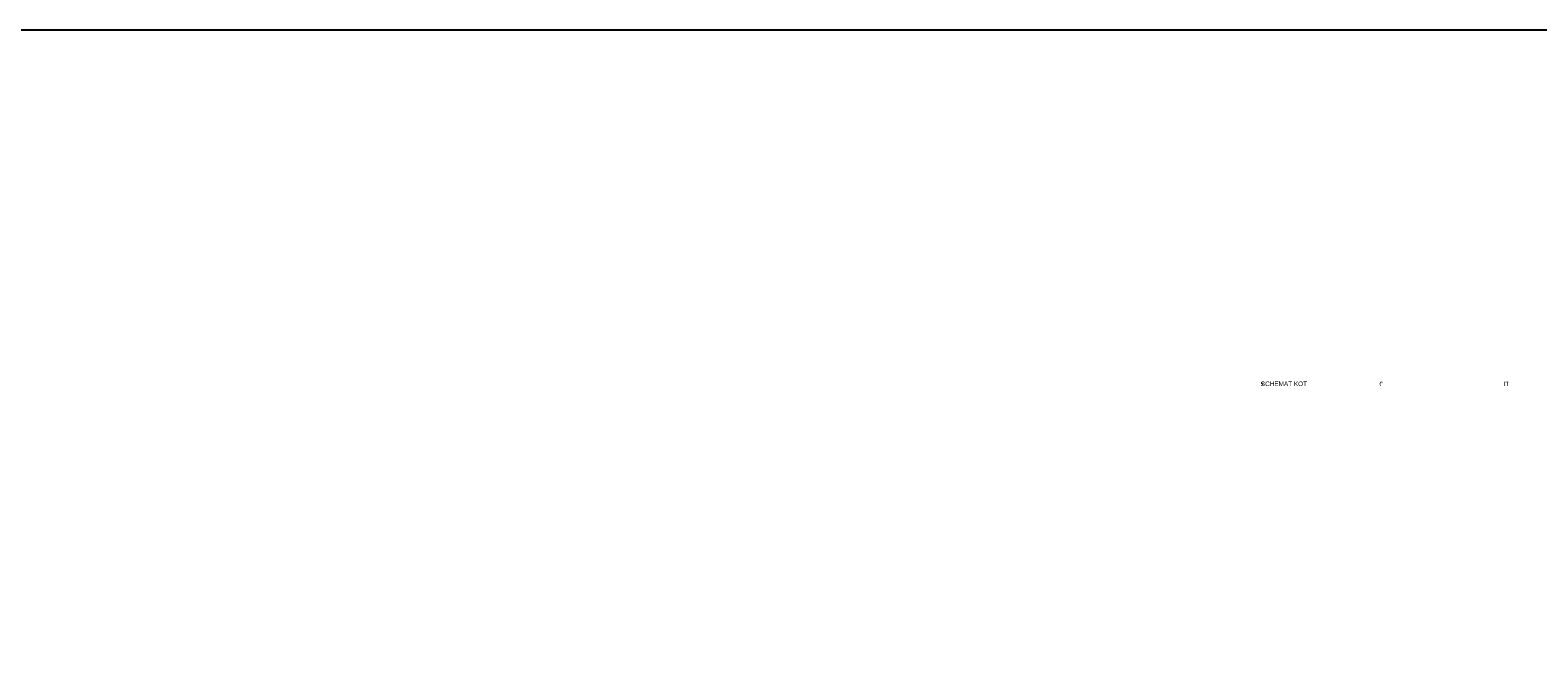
# Model space of a CAD drawing. Header units: millimetres. Extents: x -2603 to 1446, y -6775 to 6616.
# Tile 33 of 74: x -1957 to -1329, y -4813 to -4555. Entities that reach past the tile are written whole.
import ezdxf

# ---------------------------------------------------------------- set-up
doc = ezdxf.new("R2010")
doc.units = ezdxf.units.MM
doc.layers.get('0').update_dxf_attribs({"color": 252})
doc.layers.add('TABELKA', color=252, linetype='Continuous')

msp = doc.modelspace()

# ---------------------------------------------------------------- hatches: boundary and pattern name
h = msp.add_hatch(color=7)
h.dxf.hatch_style = 2
h.paths.add_polyline_path([(-1443.88, -4701.45), (-1443.88, -4701.58), (-1443.88, -4701.71), (-1443.88, -4701.45), (-1444.15, -4701.45), (-1444.52, -4701.61), (-1444.69, -4701.98), (-1444.65, -4702.25), (-1444.42, -4702.52), (-1444.15, -4702.52), (-1444.15, -4702.65), (-1444.15, -4702.79), (-1443.92, -4702.82), (-1443.88, -4703.05), (-1443.92, -4703.29), (-1444.15, -4703.32), (-1444.31, -4703.31), (-1444.42, -4703.26), (-1444.53, -4703.1), (-1444.69, -4702.79), (-1444.69, -4703.32), (-1444.42, -4703.32), (-1444.15, -4703.32), (-1443.78, -4703.29), (-1443.61, -4703.05), (-1443.65, -4702.69), (-1443.88, -4702.52), (-1444.15, -4702.25), (-1444.39, -4702.12), (-1444.42, -4701.98), (-1444.39, -4701.75), (-1444.15, -4701.71), (-1443.88, -4701.75), (-1443.61, -4701.98), (-1443.61, -4701.45)])
h = msp.add_hatch(color=7)
h.dxf.hatch_style = 2
h.paths.add_polyline_path([(-1393.9, -4701.45), (-1393.9, -4701.58), (-1393.9, -4701.71), (-1394.13, -4701.71), (-1394.17, -4701.45), (-1394.4, -4701.45), (-1394.79, -4701.54), (-1395.04, -4701.78), (-1395.19, -4702.12), (-1395.24, -4702.52), (-1395.04, -4703.12), (-1394.43, -4703.32), (-1394.07, -4703.29), (-1393.9, -4703.05), (-1394.07, -4703.29), (-1394.43, -4703.32), (-1394.8, -4703.12), (-1394.97, -4702.52), (-1394.8, -4701.91), (-1394.43, -4701.71), (-1394.24, -4701.72), (-1394.07, -4701.78), (-1393.94, -4701.94), (-1393.9, -4702.25)])
h = msp.add_hatch(color=7)
h.dxf.hatch_style = 2
h.paths.add_polyline_path([(-1343.32, -4701.45), (-1343.32, -4701.71), (-1343.32, -4703.05), (-1343.32, -4703.29), (-1342.78, -4703.32), (-1342.91, -4703.29), (-1343.05, -4703.05), (-1343.05, -4702.52), (-1342.24, -4702.52), (-1342.24, -4703.05), (-1342.28, -4703.29), (-1342.51, -4703.32), (-1341.71, -4703.32), (-1341.94, -4703.29), (-1341.98, -4703.05), (-1341.98, -4701.71), (-1341.71, -4701.71), (-1341.71, -4701.45), (-1342.51, -4701.45), (-1342.51, -4701.71), (-1342.38, -4701.71), (-1342.24, -4701.71), (-1342.24, -4701.98), (-1342.24, -4702.52), (-1343.05, -4702.52), (-1343.05, -4701.71), (-1342.91, -4701.71), (-1342.78, -4701.71), (-1342.78, -4701.45)])

# ---------------------------------------------------------------- linework, layer by layer
at = {"layer": 'TABELKA'}
msp.add_lwpolyline([(-2602.54, -6746.38), (413.54, -6746.38), (413.54, -4554.93), (-2602.54, -4554.93)], close=True, dxfattribs=at)

# ---------------------------------------------------------------- texts
at = {"color": 7, "insert": (-1444.69, -4701.4), "char_height": 1.9251, "attachment_point": 1}
msp.add_mtext('{\\fT3Romans.shxHorz0_663610N0|b0|i0|c0;SCHEMAT KOT}', dxfattribs=at)

doc.saveas('drawing.dxf')
